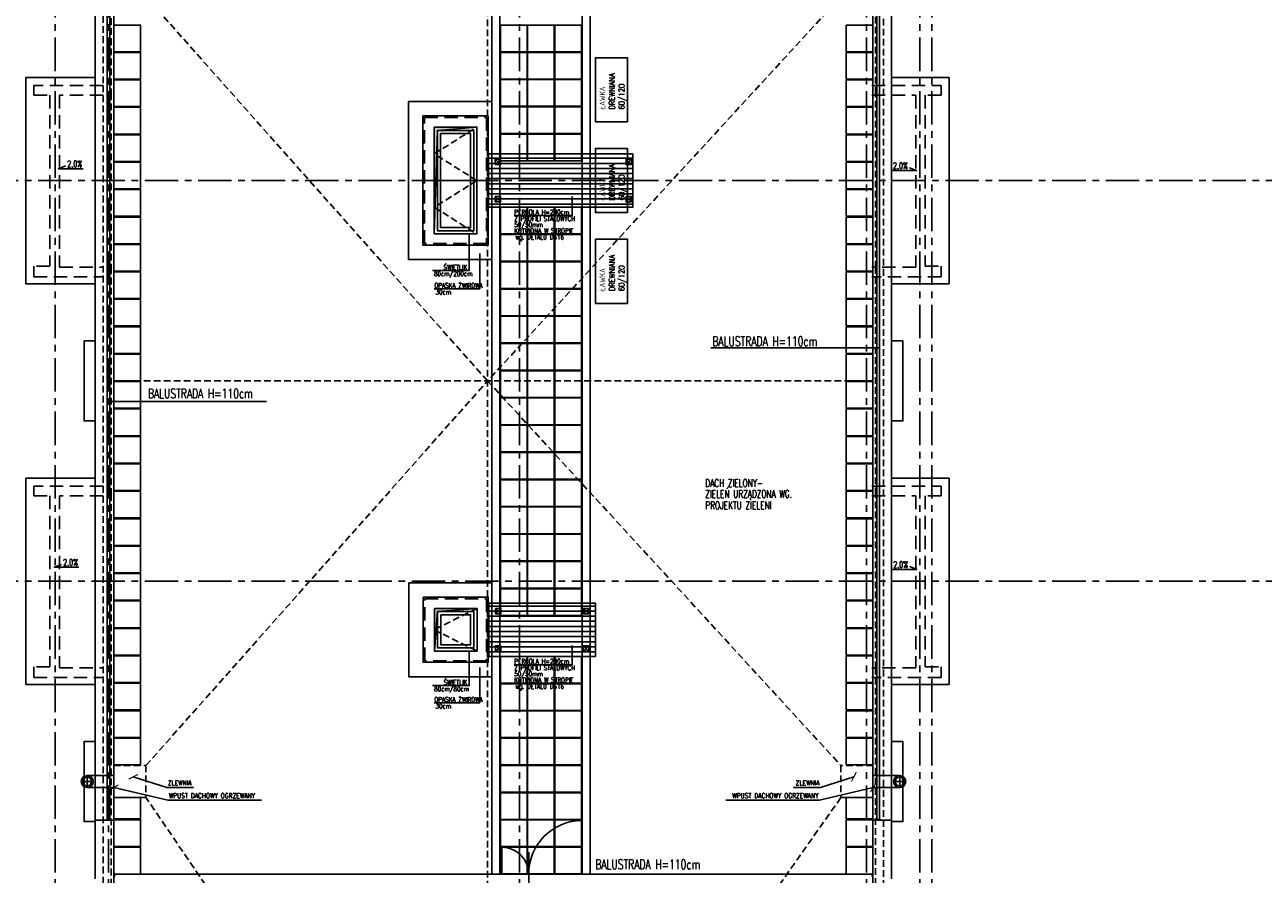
# Model space of a CAD drawing. Extents: x 41755 to 123924, y -112333 to 86187.
# Tile 241 of 256: x 103784 to 106104, y -8959 to -7369. Entities that reach past the tile are written whole.
import ezdxf
from ezdxf.enums import TextEntityAlignment as Align

# ---------------------------------------------------------------- set-up
doc = ezdxf.new("R2010")
doc.units = 0
doc.header["$LTSCALE"] = 50
doc.linetypes.add('CENTER', pattern=[2, 1.25, -0.25, 0.25, -0.25])
doc.linetypes.add('DASHED', pattern=[0.75, 0.5, -0.25])
doc.layers.get('0').update_dxf_attribs({"color": 101, "linetype": 'CONTINUOUS'})
for name, color, linetype in [('Ele-balustrada', 8, 'CONTINUOUS'), ('Ins-wod', 4, 'CONTINUOUS'), ('Okn---okna', 5, 'CONTINUOUS'), ('Opis-spadki', 61, 'CONTINUOUS'), ('Os-osie glowne', 1, 'CENTER'), ('Pos-ceramika', 14, 'CONTINUOUS'), ('Pzt-chodniki-hatch', 252, 'CONTINUOUS'), ('Sc-metal', 141, 'CONTINUOUS'), ('Sch-opis', 51, 'CONTINUOUS'), ('W-idok', 8, 'CONTINUOUS'), ('W-idok pod', 5, 'DASHED'), ('W-izol-w', 144, 'CONTINUOUS'), ('W-otwor-strop', 1, 'CONTINUOUS'), ('W-widok-spadki', 61, 'CONTINUOUS'), ('Wyp-meble', 155, 'CONTINUOUS')]:
    doc.layers.add(name, color=color, linetype=linetype)
doc.styles.add('ROMANS', font='romans', dxfattribs={"width": 0.85})
doc.dimstyles.new('CHMIELNA', dxfattribs={"dimscale": 3.5, "dimtxt": 4, "dimasz": 1.5, "dimexe": 3, "dimexo": 0, "dimgap": 1, "dimtad": 1, "dimdec": 1, "dimrnd": 0.5, "dimzin": 12, "dimdsep": 46, "dimtxsty": 'ROMANS', "dimblk": 'DIMTICK', "dimcen": 0.09, "dimse1": 1, "dimse2": 1, "dimclrd": 143, "dimclrt": 53, "dimadec": 0, "dimazin": 0, "dimtfac": 1, "dimtdec": 1, "dimtix": 1, "dimtmove": 2, "dimatfit": 2, "dimldrblk": 'ARCHTICK', "dimfxl": 0, "dimtolj": 1, "dimtzin": 0, "dimarcsym": 0})
pattern_1 = [(180, (48983.419, 91650.661), (-4e-15, -9.525), [])]

# ---------------------------------------------------------------- blocks, each defined once
blk = doc.blocks.new('SPADKI')
at = {"ltscale": 25}
blk.add_lwpolyline([(0, 0), (0, -70), (-8, -50), (-8, -50)], dxfattribs=at)
at = {"ltscale": 25, "style": 'ROMANS', "width": 0.7}
blk.add_attdef('SP%', text='', height=18, rotation=90, dxfattribs=at).set_placement((-4.9, -24), align=Align.CENTER)
blk = doc.blocks.new('DIMTICK')
for p, q in [((-1, 0), (1, 0)), ((0, 1), (0, -1))]:
    blk.add_line(p, q)
at = {"const_width": 0.141}
blk.add_lwpolyline([(0.71, 0.71), (-0.71, -0.71)], dxfattribs=at)
blk = doc.blocks.new('_sfkhmgkjm')
for points in [[(-3.5, 0), (-3.5, -0.5)], [(-3.5, 0), (3.5, 0), (3.5, 0)], [(3.5, 0), (3.5, -0.5)]]:
    blk.add_lwpolyline(points)
blk.add_lwpolyline([(3.5, -0.5, -0.284735), (-3.5, -0.5, -7)], format="xyb")
blk = doc.blocks.new('_kdjkgjksjhgkfhh')
for p, q in [((-11.2, 0), (11.2, 0)), ((0, 11.2), (0, -11.2))]:
    blk.add_line(p, q)
for radius in [11.3, 8.25]:
    blk.add_circle((0, 0), radius)

msp = doc.modelspace()

# ---------------------------------------------------------------- hatches: boundary and pattern name
at = {"layer": 'W-idok'}
h = msp.add_hatch(dxfattribs=at)
h.set_pattern_fill('ANSI31', color=256, scale=3, angle=135, style=0)
h.set_pattern_definition(pattern_1)
h.paths.add_polyline_path([(104662.966, -7660.641), (104652.966, -7660.641), (104652.966, -7710.641), (104662.966, -7710.641)])
h.paths.add_polyline_path([(104662.966, -7610.641), (104652.966, -7610.641), (104652.966, -7660.641), (104662.966, -7660.641)])
h.paths.add_polyline_path([(104677.966, -7610.641), (104662.966, -7610.641), (104662.966, -7660.641), (104677.966, -7660.641)])
h.paths.add_polyline_path([(104677.966, -7660.641), (104662.966, -7660.641), (104662.966, -7710.641), (104677.966, -7710.641)])
h.paths.add_polyline_path([(104710.966, -7660.641), (104677.966, -7660.641), (104677.966, -7710.641), (104710.966, -7710.641)])
h.paths.add_polyline_path([(104710.966, -7610.641), (104677.966, -7610.641), (104677.966, -7660.641), (104710.966, -7660.641)])
h.paths.add_polyline_path([(104827.966, -7610.641), (104710.966, -7610.641), (104710.966, -7660.641), (104827.966, -7660.641)])
h.paths.add_polyline_path([(104827.966, -7660.641), (104710.966, -7660.641), (104710.966, -7710.641), (104827.966, -7710.641)])
h.paths.add_polyline_path([(104842.966, -7660.641), (104827.966, -7660.641), (104827.966, -7710.641), (104842.966, -7710.641)])
h.paths.add_polyline_path([(104842.966, -7610.641), (104827.966, -7610.641), (104827.966, -7660.641), (104842.966, -7660.641)])
h.paths.add_polyline_path([(104852.966, -7610.641), (104842.966, -7610.641), (104842.966, -7660.641), (104852.966, -7660.641)])
h.paths.add_polyline_path([(104852.966, -7660.641), (104842.966, -7660.641), (104842.966, -7710.641), (104852.966, -7710.641)])
h.paths.add_polyline_path([(104912.966, -7610.641), (104852.966, -7610.641), (104852.966, -7660.641), (104912.966, -7660.641)])
h.paths.add_polyline_path([(104912.966, -7660.641), (104852.966, -7660.641), (104852.966, -7710.641), (104912.966, -7710.641)])
h.paths.add_polyline_path([(104922.966, -7660.641), (104912.966, -7660.641), (104912.966, -7710.641), (104922.966, -7710.641)])
h.paths.add_polyline_path([(104922.966, -7610.641), (104912.966, -7610.641), (104912.966, -7660.641), (104922.966, -7660.641)])
h.paths.add_polyline_path([(104857.886, -7700.252), (104857.886, -7621.412), (104915.743, -7621.412), (104915.743, -7700.252)], flags=9)
h = msp.add_hatch(dxfattribs=at)
h.set_pattern_fill('ANSI31', color=256, scale=3, angle=135, style=0)
h.set_pattern_definition(pattern_1)
h.paths.add_polyline_path([(104653.247, -8451.423), (104653.247, -8551.423), (104852.966, -8551.423), (104852.966, -8451.423)])
at = {"layer": 'W-otwor-strop', "linetype": 'Continuous', "ltscale": 0.5}
h = msp.add_hatch(color=256, dxfattribs=at)
h.paths.add_polyline_path([(104630.966, -7560.641), (104550.966, -7560.641), (104550.966, -7660.641), (104554.059, -7660.641), (104556.966, -7566.641)])
h.paths.add_polyline_path([(104554.059, -7660.641), (104550.966, -7660.641), (104550.966, -7760.641)])
msp.add_hatch(color=256, dxfattribs=at).paths.add_polyline_path([(104631.247, -8461.423), (104551.247, -8461.423), (104551.247, -8541.423), (104557.247, -8467.423)])

# ---------------------------------------------------------------- linework, layer by layer
at = {"layer": 'Ele-balustrada'}
for points in [[(103938.466, -8856.633), (103938.466, -6186.65)], [(103943.466, -8856.633), (103943.466, -6186.65)], [(105380.466, -8856.633), (105380.466, -6186.65)], [(105385.466, -8856.633), (105385.466, -6186.65)], [(104827.966, -8958.641), (104827.966, -8858.641)], [(104677.966, -8958.641), (104677.966, -8908.641)], [(104727.966, -9014.569), (104727.966, -8917.736)], [(103952.154, -8958.641), (105371.778, -8958.641)]]:
    msp.add_lwpolyline(points, dxfattribs=at)
for centre, radius, start, end in [((104827.966, -8958.641), 100, 90, 180), ((104677.966, -8958.641), 50, 0, 90)]:
    msp.add_arc(centre, radius, start, end, dxfattribs=at)
at = {"layer": 'Okn---okna'}
for points in [[(104550.966, -7560.641), (104630.966, -7560.641), (104630.966, -7760.641), (104550.966, -7760.641)], [(104556.966, -7566.641), (104624.966, -7566.641), (104624.966, -7754.641), (104556.966, -7754.641)], [(104562.966, -7572.641), (104618.966, -7572.641), (104618.966, -7748.641), (104562.966, -7748.641)], [(104551.247, -8461.423), (104631.247, -8461.423), (104631.247, -8541.423), (104551.247, -8541.423)], [(104557.247, -8467.423), (104625.247, -8467.423), (104625.247, -8535.423), (104557.247, -8535.423)], [(104563.247, -8473.423), (104619.247, -8473.423), (104619.247, -8529.423), (104563.247, -8529.423)]]:
    msp.add_lwpolyline(points, close=True, dxfattribs=at)
at = {"layer": 'Okn---okna', "linetype": 'DASHED', "ltscale": 0.5}
for points in [[(104630.966, -7660.641), (104550.966, -7610.641), (104630.966, -7560.641)], [(104630.966, -7660.641), (104550.966, -7710.641), (104630.966, -7760.641)], [(104631.247, -8461.423), (104551.247, -8501.423), (104631.247, -8541.423)]]:
    msp.add_lwpolyline(points, dxfattribs=at)
at = {"layer": 'Okn---okna'}
msp.add_lwpolyline([(104630.966, -7660.641), (104550.966, -7660.641)], dxfattribs=at)
at = {"layer": 'Os-osie glowne'}
for points in [[(103840.966, -10955.641), (103840.966, -4978.641)], [(103940.966, -10955.641), (103940.966, -4978.641)], [(104710.966, -10955.641), (104710.966, -4978.641)], [(105360.966, -10955.641), (105360.966, -4978.641)], [(105460.966, -10955.641), (105460.966, -4978.641)], [(105482.966, -10955.641), (105482.966, -4978.641)], [(99508.966, -7660.641), (111775.966, -7660.641)], [(99508.966, -8410.641), (111775.966, -8410.641)]]:
    msp.add_lwpolyline(points, dxfattribs=at)
at = {"layer": 'Pos-ceramika'}
for points in [[(104502.966, -7512.641), (104658.966, -7512.641), (104658.966, -7808.641), (104502.966, -7808.641)], [(104503.247, -8413.423), (104658.966, -8413.423), (104658.966, -8589.423), (104503.247, -8589.423)]]:
    msp.add_lwpolyline(points, close=True, dxfattribs=at)
at = {"layer": 'Pzt-chodniki-hatch'}
for points in [[(103950.966, -7369.461), (103950.966, -7419.461), (104000.966, -7419.461), (104000.966, -7369.461)], [(104674.967, -7369.641), (104674.967, -7419.641), (104724.967, -7419.641), (104724.967, -7369.641)], [(104725.967, -7369.641), (104725.967, -7419.641), (104775.967, -7419.641), (104775.967, -7369.641)], [(104776.967, -7369.641), (104776.967, -7419.641), (104826.967, -7419.641), (104826.967, -7369.641)], [(105322.966, -7369.461), (105322.966, -7419.461), (105372.966, -7419.461), (105372.966, -7369.461)], [(103950.966, -7420.801), (103950.966, -7470.801), (104000.966, -7470.801), (104000.966, -7420.801)], [(104674.967, -7420.641), (104674.967, -7470.641), (104724.967, -7470.641), (104724.967, -7420.641)], [(104725.967, -7420.641), (104725.967, -7470.641), (104775.967, -7470.641), (104775.967, -7420.641)], [(104776.967, -7420.641), (104776.967, -7470.641), (104826.967, -7470.641), (104826.967, -7420.641)], [(105322.966, -7420.801), (105322.966, -7470.801), (105372.966, -7470.801), (105372.966, -7420.801)], [(103950.966, -7472.141), (103950.966, -7522.141), (104000.966, -7522.141), (104000.966, -7472.141)], [(104674.967, -7471.641), (104674.967, -7521.641), (104724.967, -7521.641), (104724.967, -7471.641)], [(104725.967, -7471.641), (104725.967, -7521.641), (104775.967, -7521.641), (104775.967, -7471.641)], [(104776.967, -7471.641), (104776.967, -7521.641), (104826.967, -7521.641), (104826.967, -7471.641)], [(105322.966, -7472.141), (105322.966, -7522.141), (105372.966, -7522.141), (105372.966, -7472.141)], [(103950.966, -7523.481), (103950.966, -7573.481), (104000.966, -7573.481), (104000.966, -7523.481)], [(104674.967, -7522.641), (104674.967, -7572.641), (104724.967, -7572.641), (104724.967, -7522.641)], [(104725.967, -7522.641), (104725.967, -7572.641), (104775.967, -7572.641), (104775.967, -7522.641)], [(104776.967, -7522.641), (104776.967, -7572.641), (104826.967, -7572.641), (104826.967, -7522.641)], [(105322.966, -7523.481), (105322.966, -7573.481), (105372.966, -7573.481), (105372.966, -7523.481)], [(103950.966, -7574.821), (103950.966, -7624.821), (104000.966, -7624.821), (104000.966, -7574.821)], [(104674.967, -7573.641), (104674.967, -7623.641), (104724.967, -7623.641), (104724.967, -7573.641)], [(104725.967, -7573.641), (104725.967, -7623.641), (104775.967, -7623.641), (104775.967, -7573.641)], [(104776.967, -7573.641), (104776.967, -7623.641), (104826.967, -7623.641), (104826.967, -7573.641)], [(105322.966, -7574.821), (105322.966, -7624.821), (105372.966, -7624.821), (105372.966, -7574.821)], [(103950.966, -7626.161), (103950.966, -7676.161), (104000.966, -7676.161), (104000.966, -7626.161)], [(105322.966, -7626.161), (105322.966, -7676.161), (105372.966, -7676.161), (105372.966, -7626.161)], [(103950.966, -7677.501), (103950.966, -7727.501), (104000.966, -7727.501), (104000.966, -7677.501)], [(105322.966, -7677.501), (105322.966, -7727.501), (105372.966, -7727.501), (105372.966, -7677.501)], [(104674.967, -7710.641), (104674.967, -7760.641), (104724.967, -7760.641), (104724.967, -7710.641)], [(104725.967, -7710.641), (104725.967, -7760.641), (104775.967, -7760.641), (104775.967, -7710.641)], [(104776.967, -7710.641), (104776.967, -7760.641), (104826.967, -7760.641), (104826.967, -7710.641)], [(103950.966, -7728.841), (103950.966, -7778.841), (104000.966, -7778.841), (104000.966, -7728.841)], [(105322.966, -7728.841), (105322.966, -7778.841), (105372.966, -7778.841), (105372.966, -7728.841)], [(104674.967, -7761.641), (104674.967, -7811.641), (104724.967, -7811.641), (104724.967, -7761.641)], [(104725.967, -7761.641), (104725.967, -7811.641), (104775.967, -7811.641), (104775.967, -7761.641)], [(104776.967, -7761.641), (104776.967, -7811.641), (104826.967, -7811.641), (104826.967, -7761.641)], [(103950.966, -7780.181), (103950.966, -7830.181), (104000.966, -7830.181), (104000.966, -7780.181)], [(105322.966, -7780.181), (105322.966, -7830.181), (105372.966, -7830.181), (105372.966, -7780.181)], [(104674.967, -7812.641), (104674.967, -7862.641), (104724.967, -7862.641), (104724.967, -7812.641)], [(104725.967, -7812.641), (104725.967, -7862.641), (104775.967, -7862.641), (104775.967, -7812.641)], [(104776.967, -7812.641), (104776.967, -7862.641), (104826.967, -7862.641), (104826.967, -7812.641)], [(103950.966, -7831.521), (103950.966, -7881.521), (104000.966, -7881.521), (104000.966, -7831.521)], [(105322.966, -7831.521), (105322.966, -7881.521), (105372.966, -7881.521), (105372.966, -7831.521)], [(104674.967, -7863.641), (104674.967, -7913.641), (104724.967, -7913.641), (104724.967, -7863.641)], [(104725.967, -7863.641), (104725.967, -7913.641), (104775.967, -7913.641), (104775.967, -7863.641)], [(104776.967, -7863.641), (104776.967, -7913.641), (104826.967, -7913.641), (104826.967, -7863.641)], [(103950.966, -7882.861), (103950.966, -7932.861), (104000.966, -7932.861), (104000.966, -7882.861)], [(105322.966, -7882.861), (105322.966, -7932.861), (105372.966, -7932.861), (105372.966, -7882.861)], [(103950.966, -7934.201), (103950.966, -7984.201), (104000.966, -7984.201), (104000.966, -7934.201)], [(104674.967, -7914.641), (104674.967, -7964.641), (104724.967, -7964.641), (104724.967, -7914.641)], [(104725.967, -7914.641), (104725.967, -7964.641), (104775.967, -7964.641), (104775.967, -7914.641)], [(104776.967, -7914.641), (104776.967, -7964.641), (104826.967, -7964.641), (104826.967, -7914.641)], [(105322.966, -7934.201), (105322.966, -7984.201), (105372.966, -7984.201), (105372.966, -7934.201)], [(104674.967, -7965.641), (104674.967, -8015.641), (104724.967, -8015.641), (104724.967, -7965.641)], [(104725.967, -7965.641), (104725.967, -8015.641), (104775.967, -8015.641), (104775.967, -7965.641)], [(104776.967, -7965.641), (104776.967, -8015.641), (104826.967, -8015.641), (104826.967, -7965.641)], [(103950.966, -7985.541), (103950.966, -8035.541), (104000.966, -8035.541), (104000.966, -7985.541)], [(105322.966, -7985.541), (105322.966, -8035.541), (105372.966, -8035.541), (105372.966, -7985.541)], [(104674.967, -8016.641), (104674.967, -8066.641), (104724.967, -8066.641), (104724.967, -8016.641)], [(104725.967, -8016.641), (104725.967, -8066.641), (104775.967, -8066.641), (104775.967, -8016.641)], [(104776.967, -8016.641), (104776.967, -8066.641), (104826.967, -8066.641), (104826.967, -8016.641)], [(103950.966, -8036.881), (103950.966, -8086.881), (104000.966, -8086.881), (104000.966, -8036.881)], [(105322.966, -8036.881), (105322.966, -8086.881), (105372.966, -8086.881), (105372.966, -8036.881)], [(104674.967, -8067.641), (104674.967, -8117.641), (104724.967, -8117.641), (104724.967, -8067.641)], [(104725.967, -8067.641), (104725.967, -8117.641), (104775.967, -8117.641), (104775.967, -8067.641)], [(104776.967, -8067.641), (104776.967, -8117.641), (104826.967, -8117.641), (104826.967, -8067.641)], [(103950.966, -8088.221), (103950.966, -8138.221), (104000.966, -8138.221), (104000.966, -8088.221)], [(105322.966, -8088.221), (105322.966, -8138.221), (105372.966, -8138.221), (105372.966, -8088.221)], [(104674.967, -8118.641), (104674.967, -8168.641), (104724.967, -8168.641), (104724.967, -8118.641)], [(104725.967, -8118.641), (104725.967, -8168.641), (104775.967, -8168.641), (104775.967, -8118.641)], [(104776.967, -8118.641), (104776.967, -8168.641), (104826.967, -8168.641), (104826.967, -8118.641)], [(103950.966, -8139.561), (103950.966, -8189.561), (104000.966, -8189.561), (104000.966, -8139.561)], [(105322.966, -8139.561), (105322.966, -8189.561), (105372.966, -8189.561), (105372.966, -8139.561)], [(104674.967, -8169.641), (104674.967, -8219.641), (104724.967, -8219.641), (104724.967, -8169.641)], [(104725.967, -8169.641), (104725.967, -8219.641), (104775.967, -8219.641), (104775.967, -8169.641)], [(104776.967, -8169.641), (104776.967, -8219.641), (104826.967, -8219.641), (104826.967, -8169.641)], [(103950.966, -8190.901), (103950.966, -8240.901), (104000.966, -8240.901), (104000.966, -8190.901)], [(105322.966, -8190.901), (105322.966, -8240.901), (105372.966, -8240.901), (105372.966, -8190.901)], [(104674.967, -8220.641), (104674.967, -8270.641), (104724.967, -8270.641), (104724.967, -8220.641)], [(104725.967, -8220.641), (104725.967, -8270.641), (104775.967, -8270.641), (104775.967, -8220.641)], [(104776.967, -8220.641), (104776.967, -8270.641), (104826.967, -8270.641), (104826.967, -8220.641)], [(103950.966, -8242.241), (103950.966, -8292.241), (104000.966, -8292.241), (104000.966, -8242.241)], [(105322.966, -8242.241), (105322.966, -8292.241), (105372.966, -8292.241), (105372.966, -8242.241)], [(104674.967, -8271.641), (104674.967, -8321.641), (104724.967, -8321.641), (104724.967, -8271.641)], [(104725.967, -8271.641), (104725.967, -8321.641), (104775.967, -8321.641), (104775.967, -8271.641)], [(104776.967, -8271.641), (104776.967, -8321.641), (104826.967, -8321.641), (104826.967, -8271.641)], [(103950.966, -8293.581), (103950.966, -8343.581), (104000.966, -8343.581), (104000.966, -8293.581)], [(105322.966, -8293.581), (105322.966, -8343.581), (105372.966, -8343.581), (105372.966, -8293.581)], [(104674.967, -8322.641), (104674.967, -8372.641), (104724.967, -8372.641), (104724.967, -8322.641)], [(104725.967, -8322.641), (104725.967, -8372.641), (104775.967, -8372.641), (104775.967, -8322.641)], [(104776.967, -8322.641), (104776.967, -8372.641), (104826.967, -8372.641), (104826.967, -8322.641)], [(103950.966, -8344.921), (103950.966, -8394.921), (104000.966, -8394.921), (104000.966, -8344.921)], [(105322.966, -8344.921), (105322.966, -8394.921), (105372.966, -8394.921), (105372.966, -8344.921)], [(104674.967, -8373.641), (104674.967, -8423.641), (104724.967, -8423.641), (104724.967, -8373.641)], [(104725.967, -8373.641), (104725.967, -8423.641), (104775.967, -8423.641), (104775.967, -8373.641)], [(104776.967, -8373.641), (104776.967, -8423.641), (104826.967, -8423.641), (104826.967, -8373.641)], [(103950.966, -8396.261), (103950.966, -8446.261), (104000.966, -8446.261), (104000.966, -8396.261)], [(105322.966, -8396.261), (105322.966, -8446.261), (105372.966, -8446.261), (105372.966, -8396.261)], [(104674.967, -8424.641), (104674.967, -8474.641), (104724.967, -8474.641), (104724.967, -8424.641)], [(104725.967, -8424.641), (104725.967, -8474.641), (104775.967, -8474.641), (104775.967, -8424.641)], [(104776.967, -8424.641), (104776.967, -8474.641), (104826.967, -8474.641), (104826.967, -8424.641)], [(103950.966, -8447.601), (103950.966, -8497.601), (104000.966, -8497.601), (104000.966, -8447.601)], [(105322.966, -8447.601), (105322.966, -8497.601), (105372.966, -8497.601), (105372.966, -8447.601)], [(103950.966, -8498.941), (103950.966, -8548.941), (104000.966, -8548.941), (104000.966, -8498.941)], [(105322.966, -8498.941), (105322.966, -8548.941), (105372.966, -8548.941), (105372.966, -8498.941)], [(103950.966, -8550.281), (103950.966, -8600.281), (104000.966, -8600.281), (104000.966, -8550.281)], [(104674.967, -8551.423), (104674.967, -8601.423), (104724.967, -8601.423), (104724.967, -8551.423)], [(104725.967, -8551.423), (104725.967, -8601.423), (104775.967, -8601.423), (104775.967, -8551.423)], [(104776.967, -8551.423), (104776.967, -8601.423), (104826.967, -8601.423), (104826.967, -8551.423)], [(105322.966, -8550.281), (105322.966, -8600.281), (105372.966, -8600.281), (105372.966, -8550.281)], [(103950.966, -8601.621), (103950.966, -8651.621), (104000.966, -8651.621), (104000.966, -8601.621)], [(104674.967, -8602.423), (104674.967, -8652.423), (104724.967, -8652.423), (104724.967, -8602.423)], [(104725.967, -8602.423), (104725.967, -8652.423), (104775.967, -8652.423), (104775.967, -8602.423)], [(104776.967, -8602.423), (104776.967, -8652.423), (104826.967, -8652.423), (104826.967, -8602.423)], [(105322.966, -8601.621), (105322.966, -8651.621), (105372.966, -8651.621), (105372.966, -8601.621)], [(103950.966, -8652.961), (103950.966, -8702.961), (104000.966, -8702.961), (104000.966, -8652.961)], [(104674.967, -8653.423), (104674.967, -8703.423), (104724.967, -8703.423), (104724.967, -8653.423)], [(104725.967, -8653.423), (104725.967, -8703.423), (104775.967, -8703.423), (104775.967, -8653.423)], [(104776.967, -8653.423), (104776.967, -8703.423), (104826.967, -8703.423), (104826.967, -8653.423)], [(105322.966, -8652.961), (105322.966, -8702.961), (105372.966, -8702.961), (105372.966, -8652.961)], [(103950.966, -8704.301), (103950.966, -8754.301), (104000.966, -8754.301), (104000.966, -8704.301)], [(104674.967, -8704.423), (104674.967, -8754.423), (104724.967, -8754.423), (104724.967, -8704.423)], [(104725.967, -8704.423), (104725.967, -8754.423), (104775.967, -8754.423), (104775.967, -8704.423)], [(104776.967, -8704.423), (104776.967, -8754.423), (104826.967, -8754.423), (104826.967, -8704.423)], [(105322.966, -8704.301), (105322.966, -8754.301), (105372.966, -8754.301), (105372.966, -8704.301)], [(104674.967, -8755.423), (104674.967, -8805.423), (104724.967, -8805.423), (104724.967, -8755.423)], [(104725.967, -8755.423), (104725.967, -8805.423), (104775.967, -8805.423), (104775.967, -8755.423)], [(104776.967, -8755.423), (104776.967, -8805.423), (104826.967, -8805.423), (104826.967, -8755.423)], [(103950.966, -8815.641), (103950.966, -8855.641), (104000.966, -8855.641), (104000.966, -8815.641)], [(104674.967, -8806.423), (104674.967, -8856.423), (104724.967, -8856.423), (104724.967, -8806.423)], [(104725.967, -8806.423), (104725.967, -8856.423), (104775.967, -8856.423), (104775.967, -8806.423)], [(104776.967, -8806.423), (104776.967, -8856.423), (104826.967, -8856.423), (104826.967, -8806.423)], [(105322.966, -8815.641), (105322.966, -8855.641), (105372.966, -8855.641), (105372.966, -8815.641)], [(103950.966, -8857.141), (103950.966, -8907.141), (104000.966, -8907.141), (104000.966, -8857.141)], [(104674.967, -8857.423), (104674.967, -8907.423), (104724.967, -8907.423), (104724.967, -8857.423)], [(104725.967, -8857.423), (104725.967, -8907.423), (104775.967, -8907.423), (104775.967, -8857.423)], [(104776.967, -8857.423), (104776.967, -8907.423), (104826.967, -8907.423), (104826.967, -8857.423)], [(105322.966, -8857.141), (105322.966, -8907.141), (105372.966, -8907.141), (105372.966, -8857.141)], [(103950.966, -8908.641), (103950.966, -8958.641), (104000.966, -8958.641), (104000.966, -8908.641)], [(104674.967, -8908.423), (104674.967, -8958.423), (104724.967, -8958.423), (104724.967, -8908.423)], [(104725.967, -8908.423), (104725.967, -8958.423), (104775.967, -8958.423), (104775.967, -8908.423)], [(104776.967, -8908.423), (104776.967, -8958.423), (104826.967, -8958.423), (104826.967, -8908.423)], [(105322.966, -8908.641), (105322.966, -8958.641), (105372.966, -8958.641), (105372.966, -8908.641)]]:
    msp.add_lwpolyline(points, close=True, dxfattribs=at)
at = {"layer": 'Sc-metal'}
for points in [[(104665.466, -7620.641), (104665.466, -7630.641), (104675.466, -7630.641), (104675.466, -7620.641)], [(104920.466, -7620.641), (104920.466, -7630.641), (104910.466, -7630.641), (104910.466, -7620.641)], [(104665.466, -7700.641), (104665.466, -7690.641), (104675.466, -7690.641), (104675.466, -7700.641)], [(104920.466, -7700.641), (104920.466, -7690.641), (104910.466, -7690.641), (104910.466, -7700.641)], [(104665.747, -8461.423), (104665.747, -8471.423), (104675.747, -8471.423), (104675.747, -8461.423)], [(104840.466, -8461.423), (104840.466, -8471.423), (104830.466, -8471.423), (104830.466, -8461.423)], [(104665.747, -8541.423), (104665.747, -8531.423), (104675.747, -8531.423), (104675.747, -8541.423)], [(104840.466, -8541.423), (104840.466, -8531.423), (104830.466, -8531.423), (104830.466, -8541.423)]]:
    msp.add_lwpolyline(points, close=True, dxfattribs=at)
for points in [[(104665.466, -7620.641), (104675.466, -7630.641)], [(104675.466, -7620.641), (104665.466, -7630.641)], [(104920.466, -7620.641), (104910.466, -7630.641)], [(104910.466, -7620.641), (104920.466, -7630.641)], [(104665.466, -7700.641), (104675.466, -7690.641)], [(104675.466, -7700.641), (104665.466, -7690.641)], [(104920.466, -7700.641), (104910.466, -7690.641)], [(104910.466, -7700.641), (104920.466, -7690.641)], [(104665.747, -8461.423), (104675.747, -8471.423)], [(104675.747, -8461.423), (104665.747, -8471.423)], [(104840.466, -8461.423), (104830.466, -8471.423)], [(104830.466, -8461.423), (104840.466, -8471.423)], [(104665.747, -8541.423), (104675.747, -8531.423)], [(104675.747, -8541.423), (104665.747, -8531.423)], [(104840.466, -8541.423), (104830.466, -8531.423)], [(104830.466, -8541.423), (104840.466, -8531.423)]]:
    msp.add_lwpolyline(points, dxfattribs=at)
at = {"layer": 'Sch-opis'}
for points in [[(104700.717, -7726.022), (104809.689, -7726.022), (104809.689, -7690.38)], [(104547.67, -7829.17), (104616.407, -7829.17), (104616.407, -7760.641)], [(104636.418, -7863.232), (104636.418, -7796.854)], [(104550.628, -7863.232), (104636.418, -7863.232)], [(105069.108, -7973.978), (105385.466, -7973.978)], [(104237.011, -8074.016), (103943.466, -8074.016)], [(104700.717, -8566.803), (104809.689, -8566.803), (104809.689, -8531.161)], [(104547.951, -8606.076), (104616.688, -8606.076), (104616.688, -8541.423)], [(104636.418, -8638.345), (104636.418, -8571.967)], [(104550.628, -8638.345), (104636.418, -8638.345)]]:
    msp.add_lwpolyline(points, dxfattribs=at)
at = {"layer": 'W-idok', "linetype": 'DASHED', "ltscale": 0.5}
for p, q in [((103945.966, -7075.641), (103945.966, -7497.641)), ((105377.966, -7497.641), (105377.966, -7073.641)), ((103930.966, -7090.641), (103930.966, -7482.641)), ((105392.966, -7482.641), (105392.966, -7088.641)), ((103930.966, -7482.641), (103930.966, -7838.641)), ((105392.966, -7838.641), (105392.966, -7482.641)), ((103945.966, -7497.641), (103945.966, -7823.641)), ((105377.966, -7823.641), (105377.966, -7497.641)), ((103930.966, -7838.641), (103930.966, -8232.641)), ((103945.966, -7823.641), (103945.966, -8247.641)), ((105377.966, -8247.641), (105377.966, -7823.641)), ((105392.966, -8232.641), (105392.966, -7838.641)), ((103930.966, -8232.641), (103930.966, -8588.641)), ((105392.966, -8588.641), (105392.966, -8232.641)), ((103945.966, -8247.641), (103945.966, -8573.641)), ((105377.966, -8573.641), (105377.966, -8247.641)), ((103945.966, -8573.641), (103945.966, -8997.641)), ((105377.966, -8997.641), (105377.966, -8573.641)), ((103930.966, -8588.641), (103930.966, -8982.641)), ((105392.966, -8982.641), (105392.966, -8588.641))]:
    msp.add_line(p, q, dxfattribs=at)
at = {"layer": 'W-idok'}
for points in [[(104827.966, -6185.641), (104827.966, -8958.641)], [(104673.966, -6539.641), (104673.966, -8958.641)], [(104658.966, -7183.097), (104658.966, -8958.641)], [(104842.966, -7262.784), (104842.966, -8958.641)], [(104652.966, -7610.641), (104652.966, -7710.641), (104922.966, -7710.641), (104922.966, -7610.641), (104652.966, -7610.641)], [(104653.247, -8451.423), (104653.247, -8551.423), (104852.966, -8551.423), (104852.966, -8451.423), (104653.247, -8451.423)], [(103900.966, -8774.391), (103950.966, -8774.391)], [(105422.966, -8774.391), (105372.966, -8774.391)], [(103900.966, -8796.891), (103950.966, -8796.891)], [(105422.966, -8796.891), (105372.966, -8796.891)]]:
    msp.add_lwpolyline(points, dxfattribs=at)
for points in [[(104529.966, -7539.641), (104651.966, -7539.641), (104651.966, -7781.641), (104529.966, -7781.641)], [(104530.247, -8440.423), (104652.247, -8440.423), (104652.247, -8562.423), (104530.247, -8562.423)]]:
    msp.add_lwpolyline(points, close=True, dxfattribs=at)
at = {"layer": 'W-idok', "linetype": 'DASHED'}
for points in [[(104532.966, -7542.641), (104648.966, -7542.641), (104648.966, -7778.641), (104532.966, -7778.641)], [(104533.247, -8443.423), (104649.247, -8443.423), (104649.247, -8559.423), (104533.247, -8559.423)]]:
    msp.add_lwpolyline(points, close=True, dxfattribs=at)
at = {"layer": 'W-idok pod', "linetype": 'Continuous'}
for p, q in [((103915.966, -7467.641), (103785.966, -7467.641)), ((103785.966, -7467.641), (103785.966, -7853.641)), ((105515.966, -7467.641), (105407.966, -7467.641)), ((105515.966, -7853.641), (105515.966, -7467.641)), ((103785.966, -7853.641), (103915.966, -7853.641)), ((105407.966, -7853.641), (105515.966, -7853.641)), ((103915.966, -8217.641), (103785.966, -8217.641)), ((103785.966, -8217.641), (103785.966, -8603.641)), ((105515.966, -8217.641), (105407.966, -8217.641)), ((105515.966, -8603.641), (105515.966, -8217.641)), ((103785.966, -8603.641), (103915.966, -8603.641)), ((105407.966, -8603.641), (105515.966, -8603.641))]:
    msp.add_line(p, q, dxfattribs=at)
at = {"layer": 'W-idok pod'}
for points in [[(103930.966, -7482.641), (103800.966, -7482.641), (103800.966, -7500.641), (103830.966, -7500.641), (103830.966, -7820.641), (103800.966, -7820.641), (103800.966, -7840.641), (103930.966, -7840.641)], [(105370.966, -7482.641), (105500.966, -7482.641), (105500.966, -7500.641), (105470.966, -7500.641), (105470.966, -7820.641), (105500.966, -7820.641), (105500.966, -7840.641), (105370.966, -7840.641)], [(103930.966, -7500.641), (103848.966, -7500.641), (103848.966, -7822.641), (103930.966, -7822.641)], [(105370.966, -7500.641), (105452.966, -7500.641), (105452.966, -7822.641), (105370.966, -7822.641)], [(103930.966, -8232.641), (103800.966, -8232.641), (103800.966, -8250.641), (103830.966, -8250.641), (103830.966, -8570.641), (103800.966, -8570.641), (103800.966, -8590.641), (103930.966, -8590.641)], [(105370.966, -8232.641), (105500.966, -8232.641), (105500.966, -8250.641), (105470.966, -8250.641), (105470.966, -8570.641), (105500.966, -8570.641), (105500.966, -8590.641), (105370.966, -8590.641)], [(103930.966, -8250.641), (103848.966, -8250.641), (103848.966, -8572.641), (103930.966, -8572.641)], [(105370.966, -8250.641), (105452.966, -8250.641), (105452.966, -8572.641), (105370.966, -8572.641)]]:
    msp.add_lwpolyline(points, dxfattribs=at)
at = {"layer": 'W-idok pod', "linetype": 'Continuous'}
for points in [[(103915.966, -7960.641), (103894.966, -7960.641), (103894.966, -8110.641), (103915.966, -8110.641)], [(105407.966, -7960.641), (105428.966, -7960.641), (105428.966, -8110.641), (105407.966, -8110.641)], [(103915.966, -8710.641), (103894.966, -8710.641), (103894.966, -8860.641), (103915.966, -8860.641)], [(105407.966, -8710.641), (105428.966, -8710.641), (105428.966, -8860.641), (105418.466, -8860.641), (105407.966, -8860.641)]]:
    msp.add_lwpolyline(points, dxfattribs=at)
at = {"layer": 'W-izol-w', "linetype": 'Continuous'}
for p, q in [((103915.966, -6717.641), (103915.966, -7467.641)), ((105407.966, -7467.641), (105407.966, -6717.641)), ((103950.966, -7070.641), (103950.966, -7502.641)), ((105372.966, -7502.641), (105372.966, -7068.641)), ((103915.966, -7467.641), (103915.966, -8217.641)), ((105407.966, -8217.641), (105407.966, -7467.641)), ((103950.966, -7502.641), (103950.966, -7818.641)), ((105372.966, -7818.641), (105372.966, -7502.641)), ((103950.966, -7818.641), (103950.966, -8252.641)), ((105372.966, -8252.641), (105372.966, -7818.641)), ((103915.966, -8217.641), (103915.966, -8967.641)), ((105407.966, -8967.641), (105407.966, -8217.641)), ((103950.966, -8252.641), (103950.966, -8568.641)), ((105372.966, -8568.641), (105372.966, -8252.641)), ((103950.966, -8568.641), (103950.966, -9002.641)), ((105372.966, -9002.641), (105372.966, -8568.641))]:
    msp.add_line(p, q, dxfattribs=at)
for points in [[(103950.966, -8857.641), (103915.966, -8857.641)], [(105372.966, -8857.641), (105407.966, -8857.641)]]:
    msp.add_lwpolyline(points, dxfattribs=at)
at = {"layer": 'W-otwor-strop', "ltscale": 0.5}
for points in [[(104550.966, -7560.641), (104630.966, -7560.641), (104630.966, -7760.641), (104550.966, -7760.641)], [(104551.247, -8461.423), (104631.247, -8461.423), (104631.247, -8541.423), (104551.247, -8541.423)]]:
    msp.add_lwpolyline(points, close=True, dxfattribs=at)
at = {"layer": 'W-otwor-strop', "linetype": 'Continuous', "ltscale": 0.5}
msp.add_lwpolyline([(104550.966, -7760.641), (104556.966, -7566.641), (104630.966, -7560.641)], dxfattribs=at)
at = {"layer": 'W-otwor-strop', "ltscale": 0.5}
msp.add_lwpolyline([(104551.247, -8541.423), (104557.247, -8467.423), (104631.247, -8461.423)], dxfattribs=at)
at = {"layer": 'W-widok-spadki', "linetype": 'DASHED', "ltscale": 0.5}
for points in [[(104650.966, -9752.641), (104650.966, -6539.641)], [(104650.966, -8035.641), (104010.966, -7316.641)], [(105312.966, -7316.641), (104650.966, -8035.641)], [(103950.966, -8035.641), (105372.966, -8035.641)], [(104010.966, -8755.641), (104650.966, -8035.641)], [(104650.966, -8035.641), (105312.966, -8755.641)], [(104650.966, -9752.641), (104010.966, -8815.641)], [(105312.966, -8815.641), (104650.966, -9752.641)]]:
    msp.add_lwpolyline(points, dxfattribs=at)
for points in [[(103950.966, -8755.641), (104010.966, -8755.641), (104010.966, -8815.641), (103950.966, -8815.641)], [(105372.966, -8755.641), (105312.966, -8755.641), (105312.966, -8815.641), (105372.966, -8815.641)]]:
    msp.add_lwpolyline(points, close=True, dxfattribs=at)
at = {"layer": 'Wyp-meble'}
for points in [[(104912.966, -7550.641), (104852.966, -7550.641), (104852.966, -7430.641), (104912.966, -7430.641)], [(104912.966, -7720.641), (104852.966, -7720.641), (104852.966, -7600.641), (104912.966, -7600.641)], [(104912.966, -7770.641), (104852.966, -7770.641), (104852.966, -7890.641), (104912.966, -7890.641)]]:
    msp.add_lwpolyline(points, close=True, dxfattribs=at)

# ---------------------------------------------------------------- block references
at = {"layer": 'Ele-balustrada', "xscale": -1}
for p, rotation in [((103940.966, -8857.641), 180), ((103950.966, -8960.641), 89.99999999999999)]:
    msp.add_blockref('_sfkhmgkjm', p, dxfattribs=dict(at, rotation=rotation))
at = {"layer": 'Ele-balustrada'}
for p, rotation in [((105382.966, -8857.641), 180), ((105372.966, -8960.641), 270)]:
    msp.add_blockref('_sfkhmgkjm', p, dxfattribs=dict(at, rotation=rotation))
at = {"layer": 'Ins-wod'}
for p in [(103900.966, -8785.641), (105422.966, -8785.641)]:
    msp.add_blockref('_kdjkgjksjhgkfhh', p, dxfattribs=at)
at = {"layer": 'Opis-spadki', "xscale": 0.6604040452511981, "yscale": 0.6604040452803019, "zscale": 0.6604040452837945, "rotation": 270}
for p in [(103893.148, -7638.548), (103885.499, -8384.513)]:
    msp.add_blockref('SPADKI', p, dxfattribs=at).add_auto_attribs({'SP%': '2,0%'})
at = {"layer": 'Opis-spadki'}
ref = msp.add_blockref('SPADKI', (105408.375, -7642.053), dxfattribs=dict(at, xscale=-0.6604040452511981, yscale=0.6604040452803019, zscale=0.6604040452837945, rotation=89.99999999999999))
ref.add_attrib('SP%', '2,0%', dxfattribs={"layer": '0', "ltscale": 25, "height": 11.8873, "style": 'ROMANS', "width": 0.7}).set_placement((105424.256, -7638.819), align=Align.CENTER)
ref = msp.add_blockref('SPADKI', (105408.784, -8388.548), dxfattribs=dict(at, xscale=-0.6604040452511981, yscale=0.6604040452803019, zscale=0.6604040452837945, rotation=89.99999999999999))
ref.add_attrib('SP%', '2,0%', dxfattribs={"layer": '0', "ltscale": 25, "height": 11.8873, "style": 'ROMANS', "width": 0.7}).set_placement((105424.665, -8385.314), align=Align.CENTER)

# ---------------------------------------------------------------- texts
at = {"layer": 'Sch-opis', "style": 'ROMANS', "width": 0.7}
for s, height, p in [('PERGOLA H=200cm ', 9, (104700.96, -7724.257)), ('50/50mm', 9, (104700.937, -7747.645)), ('Z PROFILI STALOWYCH', 9, (104700.937, -7736.493)), ('KOTWIONA W STROPIE', 9, (104700.937, -7759.146)), ('wg. DETALU D616', 9, (104702.656, -7770.888)), ('ŚWIETLIK ', 9, (104568.55, -7827.406)), ('80cm/200cm', 9, (104550.529, -7839.641)), ('OPASKA ŻWIROWA', 9, (104551.25, -7861.468)), ('30cm', 9, (104553.487, -7873.703)), ('BALUSTRADA H=110cm', 18, (105071.991, -7970.496)), ('BALUSTRADA H=110cm', 18, (104014.541, -8068.253)), ('BALUSTRADA H=110cm', 18, (104014.541, -8068.253)), ('BALUSTRADA H=110cm', 18, (104014.541, -8068.253)), ('ZIELEŃ URZĄDZONA WG.', 14.4, (105058.806, -8254.357)), ('DACH ZIELONY- ', 14.4, (105058.806, -8234.114)), ('PROJEKTU ZIELENI', 14.4, (105058.806, -8275.906)), ('PERGOLA H=200cm ', 9, (104700.96, -8565.038)), ('50/50mm', 9, (104700.937, -8588.427)), ('Z PROFILI STALOWYCH', 9, (104700.937, -8577.274)), ('80cm/80cm', 9, (104550.81, -8616.546)), ('ŚWIETLIK ', 9, (104568.832, -8604.311)), ('KOTWIONA W STROPIE', 9, (104700.937, -8599.927)), ('wg. DETALU D616', 9, (104702.656, -8611.888)), ('OPASKA ŻWIROWA', 9, (104551.25, -8636.58)), ('30cm', 9, (104553.487, -8648.816)), ('BALUSTRADA H=110cm', 18, (104852.663, -8949.539))]:
    msp.add_text(s, height=height, dxfattribs=at).set_placement(p)
at = {"layer": 'Sch-opis', "char_height": 10.8, "width": 96.59286, "attachment_point": 1, "rotation": 90, "style": 'ROMANS'}
for insert in [(104860.586, -7527.552), (104860.586, -7697.552), (104860.586, -7867.552)]:
    msp.add_mtext('ŁAWKA DREWNIANA\\P60/120', dxfattribs=dict(at, insert=insert))
at = {"layer": 'Sch-opis', "char_height": 9, "width": 203.76147, "style": 'ROMANS'}
for s, insert, attachment_point in [('ZLEWNIA', (104051.947, -8783.653), 1), ('ZLEWNIA', (104051.947, -8783.653), 1), ('ZLEWNIA', (105272.506, -8783.653), 3), ('ZLEWNIA', (105272.506, -8783.653), 3), ('WPUST DACHOWY OGRZEWANY', (104053.773, -8807.448), 1), ('WPUST DACHOWY OGRZEWANY', (105270.68, -8807.448), 3)]:
    msp.add_mtext(s, dxfattribs=dict(at, insert=insert, attachment_point=attachment_point))

# ---------------------------------------------------------------- leaders
at = {"layer": 'Sch-opis'}
for points in [[(103987.252, -8776.745), (104049.94, -8796.72), (104100.224, -8796.72)], [(103987.252, -8776.745), (104049.94, -8796.72), (104100.224, -8796.72)], [(105337.201, -8776.745), (105274.513, -8796.72), (105224.228, -8796.72)], [(105337.201, -8776.745), (105274.513, -8796.72), (105224.228, -8796.72)], [(103950.966, -8796.891), (104051.765, -8820.515), (104227.347, -8820.515)], [(105373.486, -8796.891), (105272.687, -8820.515), (105097.106, -8820.515)]]:
    msp.add_leader(points, dimstyle='CHMIELNA', override={"dimasz": 4, "dimgap": 1, "dimtad": 0}, dxfattribs=at)

doc.saveas('drawing.dxf')
